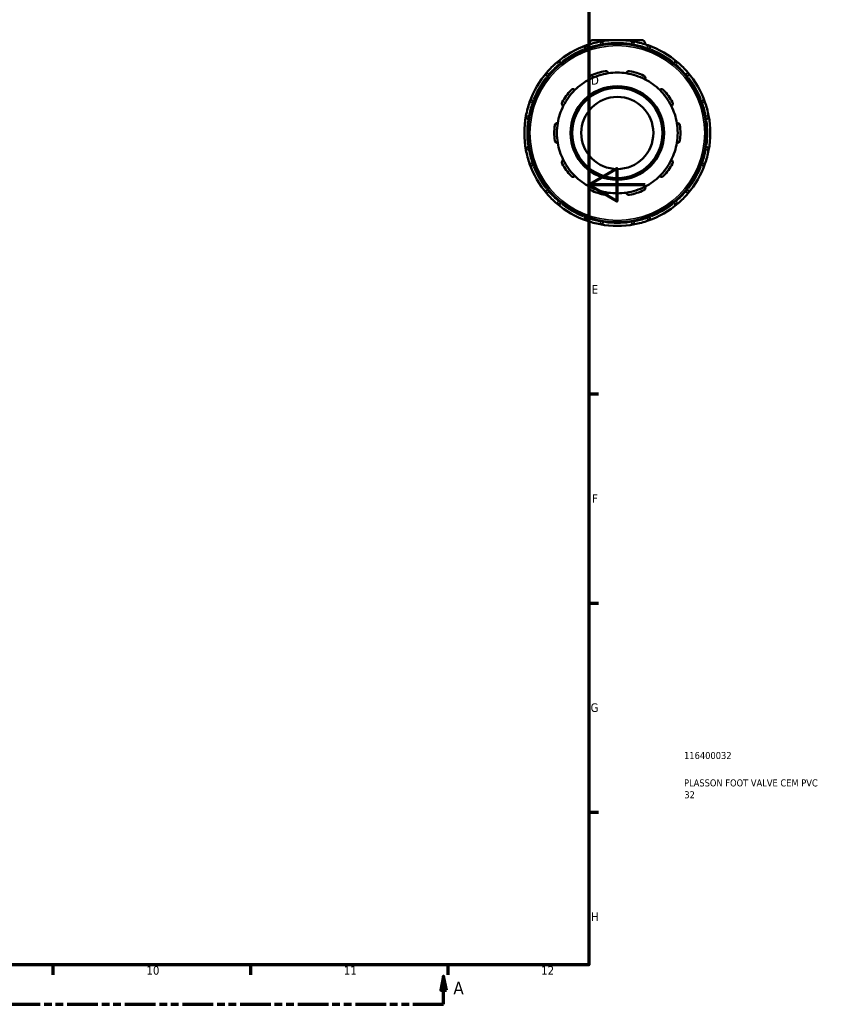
# Model space of a CAD drawing. Header units: millimetres. Extents: x 0 to 905, y -402 to 695.
# Tile 5 of 9: x 619 to 905, y 6 to 356. Entities that reach past the tile are written whole.
import ezdxf

# ---------------------------------------------------------------- set-up
doc = ezdxf.new("R2010")
doc.units = ezdxf.units.MM
doc.linetypes.add('DOUBLE_DASH_CHAIN', pattern=[1.2403, 0.6614, -0.0827, 0.1654, -0.0827, 0.1654, -0.0827])
for name, color, linetype, lineweight in [('Border (ANSI)', 7, 'Continuous', 70), ('Section Line (ANSI)', 7, 'DOUBLE_DASH_CHAIN', 70), ('Title (ISO)', 7, 'Continuous', 50), ('Visible (ANSI)', 7, 'Continuous', 50), ('Visible Narrow (ANSI)', 7, 'Continuous', 35)]:
    doc.layers.add(name, color=color, linetype=linetype, lineweight=lineweight)
doc.styles.add('Label Text (ANSI)', font='tahoma.ttf')
doc.styles.add('Note Text (ANSI)', font='tahoma.ttf')
doc.styles.add('Note Text (ISO)', font='tahoma.ttf')

# ---------------------------------------------------------------- blocks, each defined once
blk = doc.blocks.new('Borders Default Border')
at = {"layer": 'Border (ANSI)'}
for p, q in [((821, 222.75), (824.45, 222.75)), ((821, 148.5), (824.45, 148.5)), ((821, 74.25), (824.45, 74.25)), ((630.75, 20), (630.75, 16.55)), ((700.83, 20), (700.83, 16.55)), ((770.92, 20), (770.92, 16.55))]:
    blk.add_line(p, q, dxfattribs=at)
at = {"layer": 'Border (ANSI)', "flags": 128}
for points in [[(20, 20), (20, 574), (821, 574), (821, 20), (20, 20)], [(841, 297), (821, 297), (831, 302.77), (831, 291.23), (821, 297)]]:
    blk.add_lwpolyline(points, dxfattribs=at)
at = {"layer": 'Border (ANSI)', "attachment_point": 7, "style": 'Note Text (ANSI)'}
for s, insert, char_height in [('D', (821.81, 332.6), 3.05), ('E', (822.05, 258.35), 3.05), ('F', (822.14, 184.1), 3.05), ('G', (821.66, 109.79), 3.05), ('H', (821.81, 35.6), 3.05), ('10', (663.96, 16.49), 3.048), ('11', (734.04, 16.55), 3.048), ('12', (804.13, 16.55), 3.048)]:
    blk.add_mtext(s, dxfattribs=dict(at, insert=insert, char_height=char_height))
blk = doc.blocks.new('Title Blocks ISO')
at = {"layer": 'Title (ISO)', "color": 232, "true_color": 0xca0064, "style": 'Note Text (ISO)'}
for tag, p in [('PART_NUMBER_001', (33.84, 73.13)), ('DESCRIPTION_001', (33.84, 63.4)), ('DESCRIPTION_002', (33.93, 59.18))]:
    blk.add_attdef(tag, p, '', height=2.5, dxfattribs=at)
blk = doc.blocks.new('2dTransSection0')
at = {"layer": 'Section Line (ANSI)', "linetype": 'Continuous'}
for p, q in [((349.22, 16.03), (348.22, 11.03)), ((349.22, 11.03), (349.22, 16.03)), ((350.22, 11.03), (349.22, 16.03)), ((769.46, 16.03), (768.46, 11.03)), ((769.46, 11.03), (769.46, 16.03)), ((770.46, 11.03), (769.46, 16.03)), ((348.22, 11.03), (350.22, 11.03)), ((349.22, 6.03), (349.22, 11.03)), ((768.46, 11.03), (770.46, 11.03)), ((769.46, 6.03), (769.46, 11.03)), ((349.22, 6.03), (360.09, 6.03)), ((758.59, 6.03), (769.46, 6.03))]:
    blk.add_line(p, q, dxfattribs=at)
at = {"layer": 'Section Line (ANSI)', "linetype": 'DOUBLE_DASH_CHAIN', "ltscale": 16.502678}
blk.add_line((349.22, 6.03), (769.46, 6.03), dxfattribs=at)
at = {"layer": 'Section Line (ANSI)', "linetype": 'Continuous', "flags": 128}
for points in [[(350.22, 11.03), (349.22, 16.03), (348.22, 11.03), (350.22, 11.03)], [(770.46, 11.03), (769.46, 16.03), (768.46, 11.03), (770.46, 11.03)]]:
    blk.add_lwpolyline(points, dxfattribs=at)
at = {"layer": 'Section Line (ANSI)'}
for points in [[(350.22, 11.03), (349.22, 16.03), (348.22, 11.03), (350.22, 11.03)], [(770.46, 11.03), (769.46, 16.03), (768.46, 11.03), (770.46, 11.03)]]:
    blk.add_solid(points, dxfattribs=at)
at = {"layer": 'Section Line (ANSI)', "char_height": 4.57, "attachment_point": 7, "style": 'Label Text (ANSI)'}
for insert in [(341.86, 9.53), (772.93, 9.53)]:
    blk.add_mtext('A', dxfattribs=dict(at, insert=insert))

msp = doc.modelspace()

# ---------------------------------------------------------------- linework, layer by layer
at = {"layer": 'Visible (ANSI)'}
for p, q in [((821.248, 347.107), (821.248, 346.907)), ((822.568, 348.427), (839.728, 348.427)), ((826.198, 346.718), (826.198, 346.918)), ((836.098, 346.918), (836.098, 346.718)), ((841.048, 347.107), (841.048, 346.907)), ((819.689, 345.174), (819.789, 345.001)), ((842.506, 345.001), (842.606, 345.174)), ((811.215, 340.051), (811.116, 340.224)), ((851.18, 340.224), (851.08, 340.051)), ((806.351, 335.459), (806.524, 335.36)), ((855.771, 335.36), (855.944, 335.459)), ((801.574, 326.786), (801.401, 326.886)), ((860.894, 326.886), (860.721, 326.786)), ((799.658, 320.377), (799.857, 320.377)), ((862.439, 320.377), (862.638, 320.377)), ((799.857, 310.477), (799.658, 310.477)), ((862.638, 310.477), (862.439, 310.477)), ((801.401, 303.969), (801.574, 304.069)), ((860.721, 304.069), (860.894, 303.969)), ((806.524, 295.495), (806.351, 295.395)), ((855.944, 295.395), (855.771, 295.495)), ((811.116, 290.631), (811.215, 290.804)), ((851.08, 290.804), (851.18, 290.631)), ((819.789, 285.854), (819.689, 285.681)), ((826.198, 283.937), (826.198, 284.136)), ((836.098, 284.136), (836.098, 283.937)), ((842.606, 285.681), (842.506, 285.854))]:
    msp.add_line(p, q, dxfattribs=at)
for radius in [31.68, 16.64, 16, 12.8]:
    msp.add_circle((831.148, 315.427), radius, dxfattribs=at)
for centre, radius, start, end in [((831.148, 315.427), 33, 109.37053, 130.62947), ((820.521, 345.654), 0.96, 109.37053, 210), ((831.148, 315.427), 33, 100.62947, 109.37053), ((822.568, 347.107), 1.32, 90, 180), ((831.148, 315.427), 33, 79.37053, 100.62947), ((825.238, 346.918), 0.96, 0, 100.62947), ((837.058, 346.918), 0.96, 79.37053, 180), ((831.148, 315.427), 33, 70.62947, 79.37053), ((839.728, 347.107), 1.32, 0, 90), ((831.148, 315.427), 33, 49.37053, 70.62947), ((841.775, 345.654), 0.96, 330, 70.62947), ((831.148, 315.427), 33, 130.62947, 139.37053), ((810.284, 339.744), 0.96, 30, 130.62947), ((852.011, 339.744), 0.96, 49.37053, 150), ((831.148, 315.427), 33, 40.62947, 49.37053), ((831.148, 315.427), 33, 139.37053, 160.62947), ((806.831, 336.291), 0.96, 139.37053, 240), ((831.148, 315.427), 21.44, 98.58368, 117.41632), ((831.148, 315.427), 22.4, 101.14938, 114.85062), ((831.148, 315.427), 21.44, 81.41632, 98.58368), ((831.148, 315.427), 21.44, 62.58368, 81.41632), ((831.148, 315.427), 22.4, 65.14938, 78.85062), ((855.464, 336.291), 0.96, 300, 40.62947), ((831.148, 315.427), 33, 19.37053, 40.62947), ((831.148, 315.427), 21.44, 117.41632, 134.58368), ((831.148, 315.427), 21.44, 45.41632, 62.58368), ((831.148, 315.427), 22.4, 137.14938, 150.85062), ((831.148, 315.427), 21.44, 134.58368, 153.41632), ((831.148, 315.427), 21.44, 26.58368, 45.41632), ((831.148, 315.427), 22.4, 29.14938, 42.85062), ((831.148, 315.427), 33, 160.62947, 169.37053), ((800.921, 326.054), 0.96, 60, 160.62947), ((861.374, 326.054), 0.96, 19.37053, 120), ((831.148, 315.427), 33, 10.62947, 19.37053), ((831.148, 315.427), 21.44, 153.41632, 170.58368), ((831.148, 315.427), 21.44, 9.41632, 26.58368), ((831.148, 315.427), 33, 169.37053, 190.62947), ((799.658, 321.337), 0.96, 169.37053, 270), ((831.148, 315.427), 21.44, 170.58368, 189.41632), ((831.148, 315.427), 21.44, 350.58368, 9.41632), ((862.638, 321.337), 0.96, 270, 10.62947), ((831.148, 315.427), 33, 349.37053, 10.62947), ((831.148, 315.427), 22.4, 173.14938, 186.85062), ((831.148, 315.427), 22.4, 353.14938, 6.85062), ((831.148, 315.427), 21.44, 189.41632, 206.58368), ((831.148, 315.427), 21.44, 333.41632, 350.58368), ((799.658, 309.517), 0.96, 90, 190.62947), ((831.148, 315.427), 33, 190.62947, 199.37053), ((831.148, 315.427), 33, 340.62947, 349.37053), ((862.638, 309.517), 0.96, 349.37053, 90), ((831.148, 315.427), 33, 199.37053, 220.62947), ((800.921, 304.8), 0.96, 199.37053, 300), ((831.148, 315.427), 22.4, 209.14938, 222.85062), ((831.148, 315.427), 21.44, 206.58368, 225.41632), ((831.148, 315.427), 21.44, 314.58368, 333.41632), ((831.148, 315.427), 22.4, 317.14938, 330.85062), ((831.148, 315.427), 33, 319.37053, 340.62947), ((861.374, 304.8), 0.96, 240, 340.62947), ((831.148, 315.427), 21.44, 225.41632, 242.58368), ((831.148, 315.427), 21.44, 297.41632, 314.58368), ((806.831, 294.564), 0.96, 120, 220.62947), ((831.148, 315.427), 33, 220.62947, 229.37053), ((831.148, 315.427), 21.44, 242.58368, 261.41632), ((831.148, 315.427), 22.4, 245.14938, 258.85062), ((831.148, 315.427), 21.44, 261.41632, 278.58368), ((831.148, 315.427), 21.44, 278.58368, 297.41632), ((831.148, 315.427), 22.4, 281.14938, 294.85062), ((831.148, 315.427), 33, 310.62947, 319.37053), ((855.464, 294.564), 0.96, 319.37053, 60), ((810.284, 291.111), 0.96, 229.37053, 330), ((831.148, 315.427), 33, 229.37053, 250.62947), ((831.148, 315.427), 33, 289.37053, 310.62947), ((852.011, 291.111), 0.96, 210, 310.62947), ((820.521, 285.201), 0.96, 150, 250.62947), ((831.148, 315.427), 33, 250.62947, 259.37053), ((825.238, 283.937), 0.96, 259.37053, 0), ((837.058, 283.937), 0.96, 180, 280.62947), ((831.148, 315.427), 33, 280.62947, 289.37053), ((841.775, 285.201), 0.96, 289.37053, 30), ((831.148, 315.427), 33, 259.37053, 280.62947)]:
    msp.add_arc(centre, radius, start, end, dxfattribs=at)
for points, knots in [([(821.276, 334.459), (821.227, 334.559), (821.192, 334.675), (821.17, 334.927), (821.185, 335.064), (821.265, 335.298), (821.326, 335.411), (821.455, 335.561), (821.505, 335.607), (821.613, 335.689), (821.672, 335.725), (821.734, 335.753)], [0.34517896, 0.34517896, 0.34517896, 0.34517896, 0.39183314, 0.39183314, 0.44151314, 0.44151314, 0.48234424, 0.48234424, 0.50275979, 0.50275979, 0.52317534, 0.52317534, 0.52317534, 0.52317534]), ([(826.816, 337.405), (826.883, 337.418), (826.952, 337.424), (827.088, 337.421), (827.155, 337.413), (827.348, 337.368), (827.463, 337.312), (827.665, 337.17), (827.758, 337.068), (827.888, 336.851), (827.929, 336.737), (827.948, 336.627)], [0.18102221, 0.18102221, 0.18102221, 0.18102221, 0.20143776, 0.20143776, 0.22185331, 0.22185331, 0.26268442, 0.26268442, 0.31236442, 0.31236442, 0.3590186, 0.3590186, 0.3590186, 0.3590186]), ([(834.348, 336.627), (834.367, 336.737), (834.407, 336.851), (834.537, 337.068), (834.63, 337.17), (834.832, 337.312), (834.948, 337.368), (835.14, 337.413), (835.208, 337.421), (835.344, 337.424), (835.412, 337.418), (835.479, 337.405)], [0.34517896, 0.34517896, 0.34517896, 0.34517896, 0.39183314, 0.39183314, 0.44151314, 0.44151314, 0.48234424, 0.48234424, 0.50275979, 0.50275979, 0.52317534, 0.52317534, 0.52317534, 0.52317534]), ([(840.561, 335.753), (840.623, 335.725), (840.682, 335.689), (840.791, 335.607), (840.84, 335.561), (840.97, 335.411), (841.03, 335.298), (841.11, 335.064), (841.126, 334.927), (841.103, 334.675), (841.069, 334.559), (841.02, 334.459)], [0.18102221, 0.18102221, 0.18102221, 0.18102221, 0.20143776, 0.20143776, 0.22185331, 0.22185331, 0.26268442, 0.26268442, 0.31236442, 0.31236442, 0.3590186, 0.3590186, 0.3590186, 0.3590186]), ([(814.726, 330.661), (814.772, 330.711), (814.824, 330.757), (814.935, 330.834), (814.995, 330.867), (815.177, 330.944), (815.303, 330.967), (815.551, 330.97), (815.686, 330.943), (815.918, 330.844), (816.018, 330.775), (816.098, 330.697)], [0.18102221, 0.18102221, 0.18102221, 0.18102221, 0.20143776, 0.20143776, 0.22185331, 0.22185331, 0.26268442, 0.26268442, 0.31236442, 0.31236442, 0.3590186, 0.3590186, 0.3590186, 0.3590186]), ([(846.198, 330.697), (846.277, 330.775), (846.377, 330.844), (846.61, 330.943), (846.745, 330.97), (846.992, 330.967), (847.118, 330.944), (847.3, 330.867), (847.36, 330.834), (847.471, 330.757), (847.524, 330.711), (847.57, 330.661)], [0.34517896, 0.34517896, 0.34517896, 0.34517896, 0.39183314, 0.39183314, 0.44151314, 0.44151314, 0.48234424, 0.48234424, 0.50275979, 0.50275979, 0.52317534, 0.52317534, 0.52317534, 0.52317534]), ([(811.974, 325.022), (811.876, 325.074), (811.78, 325.147), (811.614, 325.338), (811.546, 325.458), (811.473, 325.694), (811.455, 325.822), (811.472, 326.018), (811.485, 326.085), (811.524, 326.215), (811.551, 326.279), (811.585, 326.338)], [0.34517896, 0.34517896, 0.34517896, 0.34517896, 0.39183314, 0.39183314, 0.44151314, 0.44151314, 0.48234424, 0.48234424, 0.50275979, 0.50275979, 0.52317534, 0.52317534, 0.52317534, 0.52317534]), ([(850.711, 326.338), (850.744, 326.279), (850.771, 326.215), (850.811, 326.085), (850.823, 326.018), (850.84, 325.822), (850.823, 325.694), (850.75, 325.458), (850.682, 325.338), (850.516, 325.147), (850.419, 325.074), (850.321, 325.022)], [0.18102221, 0.18102221, 0.18102221, 0.18102221, 0.20143776, 0.20143776, 0.22185331, 0.22185331, 0.26268442, 0.26268442, 0.31236442, 0.31236442, 0.3590186, 0.3590186, 0.3590186, 0.3590186]), ([(808.908, 318.099), (808.916, 318.167), (808.931, 318.234), (808.976, 318.363), (809.005, 318.424), (809.107, 318.593), (809.196, 318.686), (809.393, 318.834), (809.519, 318.891), (809.766, 318.948), (809.887, 318.951), (809.997, 318.935)], [0.18102221, 0.18102221, 0.18102221, 0.18102221, 0.20143776, 0.20143776, 0.22185331, 0.22185331, 0.26268442, 0.26268442, 0.31236442, 0.31236442, 0.3590186, 0.3590186, 0.3590186, 0.3590186]), ([(852.299, 318.935), (852.409, 318.951), (852.53, 318.948), (852.777, 318.891), (852.902, 318.834), (853.1, 318.686), (853.189, 318.593), (853.291, 318.424), (853.32, 318.363), (853.364, 318.234), (853.38, 318.167), (853.388, 318.099)], [0.34517896, 0.34517896, 0.34517896, 0.34517896, 0.39183314, 0.39183314, 0.44151314, 0.44151314, 0.48234424, 0.48234424, 0.50275979, 0.50275979, 0.52317534, 0.52317534, 0.52317534, 0.52317534]), ([(809.997, 311.92), (809.887, 311.904), (809.766, 311.907), (809.519, 311.964), (809.393, 312.021), (809.196, 312.169), (809.107, 312.262), (809.005, 312.431), (808.976, 312.492), (808.931, 312.621), (808.916, 312.688), (808.908, 312.755)], [0.34517896, 0.34517896, 0.34517896, 0.34517896, 0.39183314, 0.39183314, 0.44151314, 0.44151314, 0.48234424, 0.48234424, 0.50275979, 0.50275979, 0.52317534, 0.52317534, 0.52317534, 0.52317534]), ([(853.388, 312.755), (853.38, 312.688), (853.364, 312.621), (853.32, 312.492), (853.291, 312.431), (853.189, 312.262), (853.1, 312.169), (852.902, 312.021), (852.777, 311.964), (852.53, 311.907), (852.409, 311.904), (852.299, 311.92)], [0.18102221, 0.18102221, 0.18102221, 0.18102221, 0.20143776, 0.20143776, 0.22185331, 0.22185331, 0.26268442, 0.26268442, 0.31236442, 0.31236442, 0.3590186, 0.3590186, 0.3590186, 0.3590186]), ([(811.585, 304.517), (811.551, 304.576), (811.524, 304.64), (811.485, 304.77), (811.472, 304.836), (811.455, 305.033), (811.473, 305.161), (811.546, 305.397), (811.614, 305.517), (811.78, 305.707), (811.876, 305.781), (811.974, 305.833)], [0.18102221, 0.18102221, 0.18102221, 0.18102221, 0.20143776, 0.20143776, 0.22185331, 0.22185331, 0.26268442, 0.26268442, 0.31236442, 0.31236442, 0.3590186, 0.3590186, 0.3590186, 0.3590186]), ([(850.321, 305.833), (850.419, 305.781), (850.516, 305.707), (850.682, 305.517), (850.75, 305.397), (850.823, 305.161), (850.84, 305.033), (850.823, 304.836), (850.811, 304.77), (850.771, 304.64), (850.744, 304.576), (850.711, 304.517)], [0.34517896, 0.34517896, 0.34517896, 0.34517896, 0.39183314, 0.39183314, 0.44151314, 0.44151314, 0.48234424, 0.48234424, 0.50275979, 0.50275979, 0.52317534, 0.52317534, 0.52317534, 0.52317534]), ([(816.098, 300.157), (816.018, 300.08), (815.918, 300.011), (815.686, 299.912), (815.551, 299.884), (815.303, 299.888), (815.177, 299.911), (814.995, 299.988), (814.935, 300.02), (814.824, 300.098), (814.772, 300.143), (814.726, 300.193)], [0.34517896, 0.34517896, 0.34517896, 0.34517896, 0.39183314, 0.39183314, 0.44151314, 0.44151314, 0.48234424, 0.48234424, 0.50275979, 0.50275979, 0.52317534, 0.52317534, 0.52317534, 0.52317534]), ([(847.57, 300.193), (847.524, 300.143), (847.471, 300.098), (847.36, 300.02), (847.3, 299.988), (847.118, 299.911), (846.992, 299.888), (846.745, 299.884), (846.61, 299.912), (846.377, 300.011), (846.277, 300.08), (846.198, 300.157)], [0.18102221, 0.18102221, 0.18102221, 0.18102221, 0.20143776, 0.20143776, 0.22185331, 0.22185331, 0.26268442, 0.26268442, 0.31236442, 0.31236442, 0.3590186, 0.3590186, 0.3590186, 0.3590186]), ([(821.734, 295.101), (821.672, 295.13), (821.613, 295.166), (821.505, 295.248), (821.455, 295.294), (821.326, 295.443), (821.265, 295.557), (821.185, 295.79), (821.17, 295.927), (821.192, 296.18), (821.227, 296.296), (821.276, 296.395)], [0.18102221, 0.18102221, 0.18102221, 0.18102221, 0.20143776, 0.20143776, 0.22185331, 0.22185331, 0.26268442, 0.26268442, 0.31236442, 0.31236442, 0.3590186, 0.3590186, 0.3590186, 0.3590186]), ([(827.948, 294.228), (827.929, 294.118), (827.888, 294.004), (827.758, 293.787), (827.665, 293.685), (827.463, 293.543), (827.348, 293.487), (827.155, 293.442), (827.088, 293.433), (826.952, 293.431), (826.883, 293.437), (826.816, 293.45)], [0.34517896, 0.34517896, 0.34517896, 0.34517896, 0.39183314, 0.39183314, 0.44151314, 0.44151314, 0.48234424, 0.48234424, 0.50275979, 0.50275979, 0.52317534, 0.52317534, 0.52317534, 0.52317534]), ([(835.479, 293.45), (835.412, 293.437), (835.344, 293.431), (835.208, 293.433), (835.14, 293.442), (834.948, 293.487), (834.832, 293.543), (834.63, 293.685), (834.537, 293.787), (834.407, 294.004), (834.367, 294.118), (834.348, 294.228)], [0.18102221, 0.18102221, 0.18102221, 0.18102221, 0.20143776, 0.20143776, 0.22185331, 0.22185331, 0.26268442, 0.26268442, 0.31236442, 0.31236442, 0.3590186, 0.3590186, 0.3590186, 0.3590186]), ([(841.02, 296.395), (841.069, 296.296), (841.103, 296.18), (841.126, 295.927), (841.11, 295.79), (841.03, 295.557), (840.97, 295.443), (840.84, 295.294), (840.791, 295.248), (840.682, 295.166), (840.623, 295.13), (840.561, 295.101)], [0.34517896, 0.34517896, 0.34517896, 0.34517896, 0.39183314, 0.39183314, 0.44151314, 0.44151314, 0.48234424, 0.48234424, 0.50275979, 0.50275979, 0.52317534, 0.52317534, 0.52317534, 0.52317534])]:
    msp.add_open_spline(points, degree=3, knots=knots, dxfattribs=at)
at = {"layer": 'Visible Narrow (ANSI)'}
for p, q in [((820.203, 346.557), (820.496, 345.725)), ((821.844, 347.107), (821.249, 347.107)), ((825.224, 346.992), (825.061, 347.858)), ((825.238, 346.899), (825.238, 346.57)), ((825.313, 346.918), (826.195, 346.918)), ((836.101, 346.918), (836.982, 346.918)), ((837.058, 346.57), (837.058, 346.899)), ((837.234, 347.858), (837.072, 346.992)), ((841.046, 347.107), (840.451, 347.107)), ((841.8, 345.725), (842.092, 346.557)), ((819.692, 345.175), (820.456, 345.616)), ((820.695, 345.352), (820.53, 345.638)), ((841.765, 345.638), (841.601, 345.352)), ((841.84, 345.616), (842.603, 345.175)), ((810.235, 339.801), (809.661, 340.47)), ((810.294, 339.728), (810.458, 339.442)), ((810.35, 339.781), (811.113, 340.222)), ((851.182, 340.222), (851.946, 339.781)), ((851.837, 339.442), (852.002, 339.728)), ((852.634, 340.47), (852.06, 339.801)), ((806.105, 336.914), (806.774, 336.34)), ((806.353, 335.462), (806.794, 336.225)), ((807.133, 336.117), (806.847, 336.282)), ((855.448, 336.282), (855.163, 336.117)), ((855.502, 336.225), (855.943, 335.462)), ((855.521, 336.34), (856.19, 336.914)), ((800.85, 326.079), (800.019, 326.372)), ((800.937, 326.045), (801.223, 325.88)), ((800.959, 326.119), (801.4, 326.883)), ((860.896, 326.883), (861.336, 326.119)), ((861.073, 325.88), (861.358, 326.045)), ((862.277, 326.372), (861.445, 326.079)), ((798.717, 321.514), (799.583, 321.351)), ((799.658, 320.38), (799.658, 321.262)), ((800.006, 321.337), (799.676, 321.337)), ((862.62, 321.337), (862.29, 321.337)), ((862.638, 321.262), (862.638, 320.38)), ((862.712, 321.351), (863.579, 321.514)), ((799.583, 309.503), (798.717, 309.341)), ((799.658, 309.593), (799.658, 310.474)), ((799.676, 309.517), (800.006, 309.517)), ((862.29, 309.517), (862.62, 309.517)), ((862.638, 310.474), (862.638, 309.593)), ((863.579, 309.341), (862.712, 309.503)), ((800.019, 304.483), (800.85, 304.775)), ((801.223, 304.974), (800.937, 304.81)), ((801.4, 303.972), (800.959, 304.735)), ((861.336, 304.735), (860.896, 303.972)), ((861.358, 304.81), (861.073, 304.974)), ((861.445, 304.775), (862.277, 304.483)), ((806.774, 294.515), (806.105, 293.941)), ((806.794, 294.629), (806.353, 295.393)), ((806.847, 294.573), (807.133, 294.738)), ((855.163, 294.738), (855.448, 294.573)), ((855.943, 295.393), (855.502, 294.629)), ((856.19, 293.941), (855.521, 294.515)), ((809.661, 290.385), (810.235, 291.054)), ((810.458, 291.412), (810.294, 291.127)), ((811.113, 290.633), (810.35, 291.073)), ((851.946, 291.073), (851.182, 290.633)), ((852.002, 291.127), (851.837, 291.412)), ((852.06, 291.054), (852.634, 290.385)), ((820.456, 285.239), (819.692, 285.68)), ((820.496, 285.13), (820.203, 284.298)), ((820.53, 285.217), (820.695, 285.502)), ((825.061, 282.997), (825.224, 283.863)), ((825.238, 284.285), (825.238, 283.955)), ((826.195, 283.937), (825.313, 283.937)), ((836.982, 283.937), (836.101, 283.937)), ((837.058, 283.955), (837.058, 284.285)), ((837.072, 283.863), (837.234, 282.997)), ((841.601, 285.502), (841.765, 285.217)), ((842.092, 284.298), (841.8, 285.13)), ((842.603, 285.68), (841.84, 285.239))]:
    msp.add_line(p, q, dxfattribs=at)
msp.add_circle((831.148, 315.427), 31.04, dxfattribs=at)
for start, end in [(101.06652, 108.93348), (81.97859, 98.02141), (71.06652, 78.93348), (111.97859, 128.02141), (51.97859, 68.02141), (131.06652, 138.93348), (41.06652, 48.93348), (141.97859, 158.02141), (21.97859, 38.02141), (161.06652, 168.93348), (11.06652, 18.93348), (171.97859, 188.02141), (351.97859, 8.02141), (191.06652, 198.93348), (341.06652, 348.93348), (201.97859, 218.02141), (321.97859, 338.02141), (221.06652, 228.93348), (311.06652, 318.93348), (231.97859, 248.02141), (291.97859, 308.02141), (251.06652, 258.93348), (261.97859, 278.02141), (281.06652, 288.93348)]:
    msp.add_arc((831.148, 315.427), 32.04, start, end, dxfattribs=at)

# ---------------------------------------------------------------- block references
msp.add_blockref('Borders Default Border', (0, 0))
msp.add_blockref('Title Blocks ISO', (821, 20)).add_auto_attribs({'PART_NUMBER_001': '116400032', 'DESCRIPTION_001': 'PLASSON FOOT VALVE CEM PVC', 'DESCRIPTION_002': '32'})
at = {"layer": 'Section Line (ANSI)'}
msp.add_blockref('2dTransSection0', (0, 0), dxfattribs=at)

doc.saveas('drawing.dxf')
